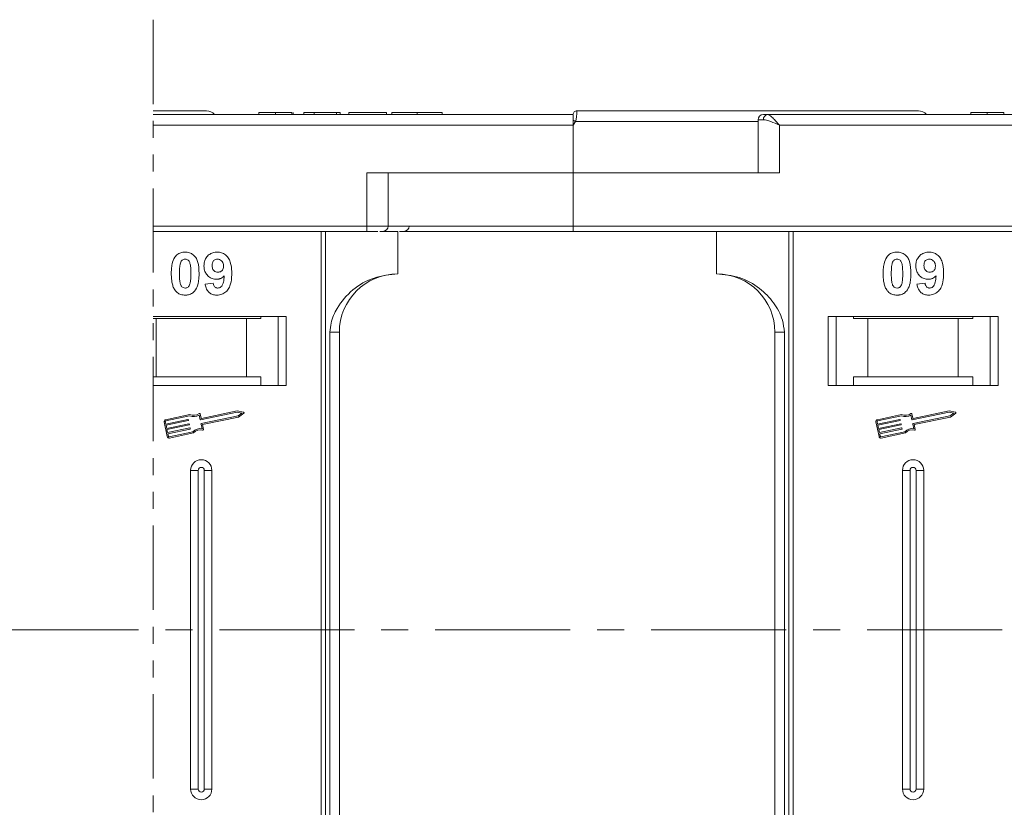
# Model space of a CAD drawing. Header units: millimetres. Extents: x 2098 to 3561, y 550 to 1583.
# Tile 26 of 84: x 3041 to 3133, y 830 to 904. Entities that reach past the tile are written whole.
import ezdxf

# ---------------------------------------------------------------- set-up
doc = ezdxf.new("R2010")
doc.units = ezdxf.units.MM
doc.linetypes.add('CENTERX2', pattern=[20.32, 12.7, -2.54, 2.54, -2.54])
doc.linetypes.add('PHANTOM2', pattern=[31.75, 15.875, -3.175, 3.175, -3.175, 3.175, -3.175])

msp = doc.modelspace()

# ---------------------------------------------------------------- linework, layer by layer
at = {"color": 3, "linetype": 'PHANTOM2', "lineweight": 9, "ltscale": 0.5}
msp.add_line((3053.38, 904.276), (3053.379, 787.289), dxfattribs=at)
at = {"color": 7, "linetype": 'Continuous', "lineweight": 15}
for p, q in [((3092.899, 895.35), (3053.38, 895.35)), ((3063.335, 895.55), (3063.335, 895.35)), ((3064.88, 895.35), (3064.88, 895.55)), ((3066.431, 895.35), (3066.431, 895.55)), ((3066.54, 895.35), (3066.54, 895.55)), ((3067.566, 895.35), (3067.566, 895.55)), ((3067.566, 895.55), (3068.528, 895.55)), ((3068.528, 895.55), (3068.528, 895.35)), ((3068.528, 895.55), (3070.643, 895.55)), ((3070.643, 895.55), (3070.643, 895.35)), ((3070.643, 895.55), (3070.963, 895.55)), ((3070.963, 895.55), (3070.963, 895.35)), ((3071.797, 895.35), (3071.797, 895.55)), ((3071.797, 895.55), (3075.322, 895.55)), ((3075.322, 895.55), (3075.322, 895.35)), ((3075.835, 895.55), (3075.835, 895.35)), ((3078.214, 895.35), (3078.214, 895.55)), ((3080.579, 895.35), (3080.579, 895.55)), ((3092.899, 895.348), (3092.899, 895.35)), ((3093.249, 895.7), (3093.249, 895.7)), ((3159.899, 895.35), (3111.193, 895.35)), ((3130.335, 895.55), (3130.335, 895.35)), ((3131.88, 895.35), (3131.88, 895.55)), ((3133.431, 895.35), (3133.431, 895.55)), ((3053.38, 894.35), (3092.899, 894.35)), ((3093.133, 894.7), (3092.899, 894.35)), ((3092.899, 894.35), (3092.899, 889.85)), ((3110.311, 894.7), (3093.133, 894.7)), ((3110.311, 894.85), (3110.311, 889.85)), ((3110.82, 894.85), (3110.311, 894.85)), ((3112.311, 894.35), (3159.899, 894.35)), ((3112.311, 889.85), (3112.311, 894.35)), ((3073.488, 889.85), (3073.488, 884.85)), ((3092.899, 889.85), (3073.488, 889.85)), ((3075.488, 884.85), (3075.488, 889.85)), ((3092.899, 884.85), (3092.899, 889.85)), ((3092.899, 889.85), (3112.311, 889.85)), ((3073.488, 884.85), (3053.38, 884.85)), ((3053.38, 884.35), (3073.488, 884.35)), ((3069.187, 884.35), (3069.187, 846.85)), ((3069.607, 846.85), (3069.607, 884.35)), ((3073.488, 884.85), (3073.488, 884.35)), ((3075.488, 884.85), (3073.488, 884.85)), ((3074.694, 884.35), (3076.399, 884.35)), ((3092.899, 884.85), (3075.488, 884.85)), ((3076.399, 880.35), (3076.399, 884.35)), ((3140.488, 884.85), (3092.899, 884.85)), ((3092.899, 884.85), (3092.899, 884.35)), ((3092.899, 884.35), (3140.488, 884.35)), ((3106.399, 884.35), (3106.399, 880.35)), ((3113.192, 884.35), (3113.192, 846.85)), ((3113.611, 846.85), (3113.611, 884.35)), ((3058.258, 879.394), (3059.028, 879.479)), ((3125.258, 879.394), (3126.028, 879.479)), ((3065.899, 876.35), (3053.38, 876.35)), ((3053.38, 876.15), (3053.649, 876.15)), ((3053.649, 876.15), (3053.649, 870.65)), ((3062.149, 876.15), (3053.649, 876.15)), ((3062.149, 870.65), (3062.149, 876.15)), ((3062.149, 876.15), (3063.513, 876.15)), ((3063.513, 876.35), (3063.513, 876.15)), ((3065.149, 876.35), (3065.149, 869.85)), ((3065.899, 869.85), (3065.899, 876.35)), ((3132.899, 876.35), (3116.899, 876.35)), ((3116.899, 876.35), (3116.899, 869.85)), ((3117.649, 869.85), (3117.649, 876.35)), ((3119.286, 876.15), (3119.286, 876.35)), ((3119.286, 876.15), (3120.649, 876.15)), ((3120.649, 876.15), (3120.649, 870.65)), ((3129.149, 876.15), (3120.649, 876.15)), ((3129.149, 870.65), (3129.149, 876.15)), ((3129.149, 876.15), (3130.513, 876.15)), ((3130.513, 876.35), (3130.513, 876.15)), ((3132.149, 876.35), (3132.149, 869.85)), ((3132.899, 869.85), (3132.899, 876.35)), ((3070.014, 874.85), (3070.014, 846.85)), ((3070.899, 874.85), (3070.014, 874.85)), ((3070.899, 846.85), (3070.899, 874.85)), ((3111.899, 874.85), (3112.785, 874.85)), ((3111.899, 874.85), (3111.899, 846.85)), ((3112.785, 846.85), (3112.785, 874.85)), ((3053.649, 870.65), (3053.38, 870.65)), ((3062.149, 870.65), (3053.649, 870.65)), ((3063.513, 870.65), (3062.149, 870.65)), ((3063.513, 869.85), (3063.513, 870.65)), ((3120.649, 870.65), (3119.286, 870.65)), ((3119.286, 870.65), (3119.286, 869.85)), ((3129.149, 870.65), (3120.649, 870.65)), ((3130.513, 870.65), (3129.149, 870.65)), ((3130.513, 869.85), (3130.513, 870.65)), ((3053.38, 869.85), (3065.899, 869.85)), ((3116.899, 869.85), (3132.899, 869.85)), ((3061.287, 867.447), (3057.917, 866.736)), ((3061.888, 867.33), (3061.287, 867.447)), ((3128.287, 867.447), (3124.917, 866.736)), ((3128.888, 867.33), (3128.287, 867.447)), ((3056.817, 867.103), (3054.539, 866.622)), ((3056.806, 866.981), (3054.563, 866.507)), ((3054.566, 866.208), (3056.649, 866.648)), ((3056.673, 866.533), (3054.591, 866.093)), ((3056.684, 866.625), (3056.696, 866.567)), ((3057.792, 866.619), (3057.698, 867.063)), ((3057.882, 866.758), (3057.795, 867.174)), ((3061.288, 867.328), (3057.827, 866.596)), ((3057.899, 866.252), (3061.361, 866.983)), ((3058.01, 866.155), (3061.408, 866.873)), ((3061.73, 867.241), (3061.288, 867.328)), ((3061.361, 866.983), (3061.73, 867.241)), ((3061.408, 866.873), (3061.91, 867.224)), ((3123.817, 867.103), (3121.539, 866.622)), ((3123.806, 866.981), (3121.563, 866.507)), ((3121.566, 866.208), (3123.649, 866.648)), ((3123.673, 866.533), (3121.591, 866.093)), ((3123.684, 866.625), (3123.696, 866.567)), ((3124.792, 866.619), (3124.698, 867.063)), ((3124.882, 866.758), (3124.795, 867.174)), ((3128.288, 867.328), (3124.827, 866.596)), ((3124.899, 866.252), (3128.361, 866.983)), ((3125.01, 866.155), (3128.408, 866.873)), ((3128.73, 867.241), (3128.288, 867.328)), ((3128.361, 866.983), (3128.73, 867.241)), ((3128.408, 866.873), (3128.91, 867.224)), ((3054.403, 866.413), (3054.694, 865.034)), ((3054.518, 866.437), (3054.566, 866.208)), ((3054.591, 866.093), (3054.651, 865.805)), ((3054.651, 865.805), (3056.734, 866.245)), ((3056.758, 866.131), (3054.676, 865.691)), ((3054.676, 865.691), (3054.736, 865.403)), ((3054.736, 865.403), (3056.819, 865.843)), ((3056.843, 865.728), (3054.761, 865.288)), ((3056.769, 866.223), (3056.781, 866.165)), ((3056.854, 865.821), (3056.866, 865.763)), ((3057.971, 865.773), (3057.877, 866.217)), ((3058.104, 865.71), (3058.01, 866.155)), ((3121.403, 866.413), (3121.694, 865.034)), ((3121.518, 866.437), (3121.566, 866.208)), ((3121.591, 866.093), (3121.651, 865.805)), ((3121.651, 865.805), (3123.734, 866.245)), ((3123.758, 866.131), (3121.676, 865.691)), ((3121.676, 865.691), (3121.736, 865.403)), ((3121.736, 865.403), (3123.819, 865.843)), ((3123.843, 865.728), (3121.761, 865.288)), ((3123.769, 866.223), (3123.781, 866.165)), ((3123.854, 865.821), (3123.866, 865.763)), ((3124.971, 865.773), (3124.877, 866.217)), ((3125.104, 865.71), (3125.01, 866.155)), ((3054.761, 865.288), (3054.809, 865.059)), ((3054.879, 865.013), (3057.121, 865.487)), ((3054.903, 864.898), (3057.181, 865.38)), ((3121.761, 865.288), (3121.809, 865.059)), ((3121.879, 865.013), (3124.121, 865.487)), ((3121.903, 864.898), (3124.181, 865.38)), ((3056.899, 861.85), (3056.899, 846.85)), ((3056.899, 861.85), (3057.614, 861.85)), ((3057.614, 861.85), (3057.614, 846.85)), ((3058.184, 846.85), (3058.184, 861.85)), ((3058.899, 861.85), (3058.184, 861.85)), ((3058.899, 846.85), (3058.899, 861.85)), ((3123.899, 861.85), (3123.899, 846.85)), ((3123.899, 861.85), (3124.614, 861.85)), ((3124.614, 861.85), (3124.614, 846.85)), ((3125.184, 846.85), (3125.184, 861.85)), ((3125.899, 861.85), (3125.184, 861.85)), ((3125.899, 846.85), (3125.899, 861.85)), ((3056.899, 846.85), (3056.899, 831.85)), ((3057.614, 846.85), (3057.614, 831.85)), ((3058.184, 831.85), (3058.184, 846.85)), ((3058.899, 831.85), (3058.899, 846.85)), ((3069.187, 846.85), (3069.187, 809.35)), ((3069.607, 809.35), (3069.607, 846.85)), ((3070.014, 846.85), (3070.014, 818.85)), ((3070.899, 818.85), (3070.899, 846.85)), ((3111.899, 846.85), (3111.899, 818.85)), ((3112.785, 818.85), (3112.785, 846.85)), ((3113.192, 846.85), (3113.192, 809.35)), ((3113.611, 809.35), (3113.611, 846.85)), ((3123.899, 846.85), (3123.899, 831.85)), ((3124.614, 846.85), (3124.614, 831.85)), ((3125.184, 831.85), (3125.184, 846.85)), ((3125.899, 831.85), (3125.899, 846.85)), ((3057.614, 831.85), (3056.899, 831.85)), ((3058.899, 831.85), (3058.184, 831.85)), ((3124.614, 831.85), (3123.899, 831.85)), ((3125.899, 831.85), (3125.184, 831.85))]:
    msp.add_line(p, q, dxfattribs=at)
at = {"color": 1, "linetype": 'CENTERX2', "lineweight": 13}
msp.add_line((3397.429, 846.85), (2559.346, 846.85), dxfattribs=at)
at = {"color": 7, "linetype": 'Continuous', "lineweight": 15}
for centre, radius, start, end in [((3058.399, 894.7), 1, 41.2946, 90), ((3093.249, 895.35), 0.35, 89.99809, 179.99959), ((3110.811, 894.85), 0.5, 90, 180), ((3111.268, 894.906), 0.451, 99.5202, 187.08135), ((3125.399, 894.7), 1, 41.2946, 90), ((3057.355, 827.773), 75.89, 61.87179, 62.07191), ((3074.988, 884.85), 0.5, 270, 0), ((3076.971, 884.85), 0.5, 270, 0), ((3076.399, 874.85), 5.5, 90, 180), ((3106.399, 874.85), 5.5, 0, 90), ((3054.575, 866.45), 0.176, 101.9297, 191.9297), ((3056.655, 866.619), 0.0294, 11.9297, 101.9297), ((3056.667, 866.561), 0.0294, 281.9297, 11.9297), ((3057.171, 867.901), 0.99, 248.37041, 302.16635), ((3057.171, 867.901), 0.873, 246.11204, 307.44471), ((3057.737, 867.162), 0.0587, 11.9297, 127.44471), ((3057.82, 866.625), 0.0294, 191.9297, 281.9297), ((3057.911, 866.764), 0.0294, 191.9297, 281.9297), ((3061.877, 867.272), 0.0587, 304.95116, 78.90824), ((3121.575, 866.45), 0.176, 101.9297, 191.9297), ((3123.655, 866.619), 0.0294, 11.9297, 101.9297), ((3123.667, 866.561), 0.0294, 281.9297, 11.9297), ((3124.171, 867.901), 0.99, 248.37041, 302.16635), ((3124.171, 867.901), 0.873, 246.11204, 307.44471), ((3124.737, 867.162), 0.0587, 11.9297, 127.44471), ((3124.82, 866.625), 0.0294, 191.9297, 281.9297), ((3124.911, 866.764), 0.0294, 191.9297, 281.9297), ((3128.877, 867.272), 0.0587, 304.95116, 78.90824), ((3054.575, 866.45), 0.0587, 101.9297, 191.9297), ((3056.74, 866.217), 0.0294, 11.9297, 101.9297), ((3056.752, 866.159), 0.0294, 281.9297, 11.9297), ((3056.825, 865.815), 0.0294, 11.9297, 101.9297), ((3056.837, 865.757), 0.0294, 281.9297, 11.9297), ((3057.827, 864.793), 0.99, 81.69305, 135.48899), ((3057.827, 864.793), 0.873, 76.41469, 137.74736), ((3057.905, 866.223), 0.0294, 101.9297, 191.9297), ((3058.046, 865.698), 0.0587, 256.41469, 11.9297), ((3121.575, 866.45), 0.0587, 101.9297, 191.9297), ((3123.74, 866.217), 0.0294, 11.9297, 101.9297), ((3123.752, 866.159), 0.0294, 281.9297, 11.9297), ((3123.825, 865.815), 0.0294, 11.9297, 101.9297), ((3123.837, 865.757), 0.0294, 281.9297, 11.9297), ((3124.827, 864.793), 0.99, 81.69305, 135.48899), ((3124.827, 864.793), 0.873, 76.41469, 137.74736), ((3124.905, 866.223), 0.0294, 101.9297, 191.9297), ((3125.046, 865.698), 0.0587, 256.41469, 11.9297), ((3054.867, 865.071), 0.176, 191.9297, 281.9297), ((3054.867, 865.071), 0.0587, 191.9297, 281.9297), ((3121.867, 865.071), 0.176, 191.9297, 281.9297), ((3121.867, 865.071), 0.0587, 191.9297, 281.9297), ((3057.899, 861.85), 1, 0, 180), ((3124.899, 861.85), 1, 0, 180), ((3057.899, 861.85), 0.285, 0, 180), ((3124.899, 861.85), 0.285, 0, 180), ((3057.899, 831.85), 1, 180, 0), ((3057.899, 831.85), 0.285, 180, 0), ((3124.899, 831.85), 1, 180, 0), ((3124.899, 831.85), 0.285, 180, 0)]:
    msp.add_arc(centre, radius, start, end, dxfattribs=at)
for points, knots in [([(3058.399, 895.7), (3058.353, 895.7), (3058.26, 895.7), (3057.489, 895.7), (3056.323, 895.7), (3054.905, 895.7), (3053.891, 895.7), (3053.38, 895.7)], [0, 0, 0, 0, 0.0777263, 0.157824, 0.2401354, 0.3044544, 0.361052, 0.361052, 0.361052, 0.361052]), ([(3064.88, 895.55), (3064.746, 895.55), (3064.442, 895.55), (3063.99, 895.55), (3063.631, 895.55), (3063.377, 895.55), (3063.352, 895.55), (3063.335, 895.55)], [0, 0, 0, 0, 0.155292, 0.353145, 0.543243, 0.704067, 1, 1, 1, 1]), ([(3066.431, 895.55), (3066.377, 895.55), (3066.269, 895.55), (3065.965, 895.55), (3065.5, 895.55), (3065.114, 895.55), (3064.88, 895.55)], [0, 0, 0, 0, 0.20646, 0.413515, 0.645211, 1, 1, 1, 1]), ([(3078.214, 895.55), (3078.081, 895.55), (3077.677, 895.55), (3077.017, 895.55), (3076.395, 895.55), (3075.97, 895.55), (3075.845, 895.55), (3075.837, 895.55), (3075.835, 895.55)], [0, 0, 0, 0, 0.102171, 0.30922, 0.51365, 0.692275, 0.932413, 1, 1, 1, 1]), ([(3080.579, 895.55), (3080.575, 895.55), (3080.565, 895.55), (3080.423, 895.55), (3080.031, 895.55), (3079.458, 895.55), (3078.818, 895.55), (3078.397, 895.55), (3078.214, 895.55)], [0, 0, 0, 0, 0.101888, 0.307343, 0.492963, 0.678647, 0.860791, 1, 1, 1, 1]), ([(3092.899, 894.825), (3092.899, 894.917), (3092.899, 895.102), (3092.899, 895.264), (3092.899, 895.295), (3092.899, 895.304)], [0, 0, 0, 0, 0.412717, 0.825452, 1, 1, 1, 1]), ([(3093.249, 895.7), (3093.25, 895.693), (3093.25, 895.68), (3093.249, 895.577), (3093.247, 895.431), (3093.236, 895.248), (3093.216, 895.065), (3093.187, 894.878), (3093.15, 894.756), (3093.133, 894.7)], [0, 0, 0, 0, 0.171846, 0.312445, 0.499101, 0.629839, 0.757504, 0.889024, 1, 1, 1, 1]), ([(3125.399, 895.7), (3125.353, 895.7), (3125.26, 895.7), (3124.489, 895.7), (3123.323, 895.7), (3121.852, 895.7), (3120.204, 895.7), (3118.264, 895.7), (3115.307, 895.7), (3111.873, 895.7), (3108.096, 895.7), (3104.86, 895.7), (3101.217, 895.7), (3097.228, 895.7), (3094.562, 895.7), (3093.249, 895.7)], [0, 0, 0, 0, 0.077726, 0.157824, 0.240135, 0.304454, 0.368763, 0.43443, 0.500087, 0.631237, 0.695556, 0.759865, 0.842185, 0.922281, 1, 1, 1, 1]), ([(3111.193, 895.35), (3111.261, 895.334), (3111.405, 895.298), (3111.684, 895.048), (3111.993, 894.718), (3112.205, 894.473), (3112.311, 894.35)], [0, 0, 0, 0, 0.234359, 0.498216, 0.748481, 1, 1, 1, 1]), ([(3131.88, 895.55), (3131.746, 895.55), (3131.442, 895.55), (3130.99, 895.55), (3130.631, 895.55), (3130.377, 895.55), (3130.352, 895.55), (3130.335, 895.55)], [0, 0, 0, 0, 0.155292, 0.353145, 0.543243, 0.704067, 1, 1, 1, 1]), ([(3133.431, 895.55), (3133.377, 895.55), (3133.269, 895.55), (3132.965, 895.55), (3132.5, 895.55), (3132.114, 895.55), (3131.88, 895.55)], [0, 0, 0, 0, 0.20646, 0.413515, 0.645211, 1, 1, 1, 1]), ([(3112.311, 894.35), (3112.041, 894.467), (3111.623, 894.647), (3111.125, 894.819), (3110.915, 894.841), (3110.82, 894.85)], [0, 0, 0, 0, 0.4984129, 0.772928, 1, 1, 1, 1]), ([(3073.488, 884.35), (3073.631, 884.35), (3073.924, 884.35), (3074.286, 884.35), (3074.456, 884.35), (3074.519, 884.35)], [0, 0, 0, 0, 0.374816, 0.766497, 1, 1, 1, 1]), ([(3076.574, 884.35), (3076.953, 884.35), (3078.285, 884.35), (3081.022, 884.35), (3084.747, 884.35), (3088.834, 884.35), (3091.558, 884.35), (3092.899, 884.35)], [0, 0, 0, 0, 0.077564, 0.272589, 0.52202, 0.764659, 1, 1, 1, 1]), ([(3055.475, 881.995), (3055.519, 882.046), (3055.609, 882.147), (3055.778, 882.263), (3055.967, 882.346), (3056.136, 882.384), (3056.277, 882.399), (3056.35, 882.401), (3056.387, 882.402)], [0, 0, 0, 0, 0.193776, 0.3936, 0.587864, 0.788908, 0.894169, 1, 1, 1, 1]), ([(3056.387, 882.402), (3056.522, 882.391), (3056.794, 882.371), (3057.146, 882.173), (3057.417, 881.879), (3057.669, 881.279), (3057.684, 880.756), (3057.694, 880.37)], [0, 0, 0, 0, 0.147566, 0.296688, 0.431278, 0.580404, 1, 1, 1, 1]), ([(3058.156, 881.097), (3058.163, 881.232), (3058.179, 881.502), (3058.346, 881.881), (3058.626, 882.177), (3058.997, 882.372), (3059.271, 882.391), (3059.414, 882.402)], [0, 0, 0, 0, 0.197927, 0.397728, 0.597413, 0.790584, 1, 1, 1, 1]), ([(3059.414, 882.402), (3059.549, 882.391), (3059.821, 882.37), (3060.181, 882.167), (3060.473, 881.862), (3060.712, 881.327), (3060.767, 880.818), (3060.771, 880.463), (3060.771, 880.404)], [0, 0, 0, 0, 0.148288, 0.297745, 0.443713, 0.607791, 0.934708, 1, 1, 1, 1]), ([(3122.475, 881.995), (3122.519, 882.046), (3122.609, 882.147), (3122.778, 882.263), (3122.967, 882.346), (3123.136, 882.384), (3123.277, 882.399), (3123.35, 882.401), (3123.387, 882.402)], [0, 0, 0, 0, 0.193776, 0.3936, 0.587864, 0.788908, 0.894169, 1, 1, 1, 1]), ([(3123.387, 882.402), (3123.522, 882.391), (3123.794, 882.371), (3124.146, 882.173), (3124.417, 881.879), (3124.669, 881.279), (3124.684, 880.756), (3124.694, 880.37)], [0, 0, 0, 0, 0.147566, 0.296688, 0.431278, 0.580404, 1, 1, 1, 1]), ([(3125.156, 881.097), (3125.163, 881.232), (3125.179, 881.502), (3125.346, 881.881), (3125.626, 882.177), (3125.997, 882.372), (3126.271, 882.391), (3126.414, 882.402)], [0, 0, 0, 0, 0.197927, 0.397728, 0.597413, 0.790584, 1, 1, 1, 1]), ([(3126.414, 882.402), (3126.549, 882.391), (3126.821, 882.37), (3127.181, 882.167), (3127.473, 881.862), (3127.712, 881.327), (3127.767, 880.818), (3127.771, 880.463), (3127.771, 880.404)], [0, 0, 0, 0, 0.148288, 0.297745, 0.443713, 0.607791, 0.934708, 1, 1, 1, 1]), ([(3055.079, 880.378), (3055.081, 880.511), (3055.086, 880.814), (3055.158, 881.344), (3055.299, 881.766), (3055.457, 881.973), (3055.475, 881.995)], [0, 0, 0, 0, 0.236731, 0.537555, 0.949668, 1, 1, 1, 1]), ([(3055.848, 880.378), (3055.849, 880.444), (3055.85, 880.578), (3055.855, 880.758), (3055.865, 880.919), (3055.88, 881.061), (3055.898, 881.203), (3055.922, 881.296), (3055.934, 881.342)], [0, 0, 0, 0, 0.205942, 0.411959, 0.558149, 0.704502, 0.851801, 1, 1, 1, 1]), ([(3055.934, 881.342), (3055.957, 881.412), (3055.995, 881.524), (3056.104, 881.649), (3056.227, 881.716), (3056.326, 881.732), (3056.38, 881.735), (3056.387, 881.735)], [0, 0, 0, 0, 0.3348035, 0.5425606, 0.750382, 0.9707212, 1, 1, 1, 1]), ([(3056.387, 881.735), (3056.443, 881.729), (3056.546, 881.72), (3056.677, 881.643), (3056.79, 881.495), (3056.886, 881.221), (3056.92, 880.829), (3056.923, 880.529), (3056.925, 880.378)], [0, 0, 0, 0, 0.1046136, 0.1888141, 0.2735119, 0.444127, 0.7194809, 1, 1, 1, 1]), ([(3058.925, 881.136), (3058.929, 881.223), (3058.936, 881.361), (3059.01, 881.54), (3059.119, 881.648), (3059.262, 881.722), (3059.369, 881.73), (3059.429, 881.735)], [0, 0, 0, 0, 0.2913202, 0.4655393, 0.6416315, 0.798664, 1, 1, 1, 1]), ([(3059.429, 881.735), (3059.497, 881.728), (3059.634, 881.714), (3059.808, 881.597), (3059.936, 881.439), (3059.994, 881.256), (3059.999, 881.135), (3060.002, 881.08)], [0, 0, 0, 0, 0.207955, 0.420406, 0.62732, 0.827707, 1, 1, 1, 1]), ([(3122.079, 880.378), (3122.081, 880.511), (3122.086, 880.814), (3122.158, 881.344), (3122.299, 881.766), (3122.457, 881.973), (3122.475, 881.995)], [0, 0, 0, 0, 0.236731, 0.537555, 0.949668, 1, 1, 1, 1]), ([(3122.848, 880.378), (3122.849, 880.444), (3122.85, 880.578), (3122.855, 880.758), (3122.865, 880.919), (3122.88, 881.061), (3122.898, 881.203), (3122.922, 881.296), (3122.934, 881.342)], [0, 0, 0, 0, 0.205942, 0.411959, 0.558149, 0.704502, 0.851801, 1, 1, 1, 1]), ([(3122.934, 881.342), (3122.957, 881.412), (3122.995, 881.524), (3123.104, 881.649), (3123.227, 881.716), (3123.326, 881.732), (3123.38, 881.735), (3123.387, 881.735)], [0, 0, 0, 0, 0.3348035, 0.5425606, 0.750382, 0.9707212, 1, 1, 1, 1]), ([(3123.387, 881.735), (3123.443, 881.729), (3123.546, 881.72), (3123.677, 881.643), (3123.79, 881.495), (3123.886, 881.221), (3123.92, 880.829), (3123.923, 880.529), (3123.925, 880.378)], [0, 0, 0, 0, 0.1046136, 0.1888141, 0.2735119, 0.444127, 0.7194809, 1, 1, 1, 1]), ([(3125.925, 881.136), (3125.929, 881.223), (3125.936, 881.361), (3126.01, 881.54), (3126.119, 881.648), (3126.262, 881.722), (3126.369, 881.73), (3126.429, 881.735)], [0, 0, 0, 0, 0.2913202, 0.4655393, 0.6416315, 0.798664, 1, 1, 1, 1]), ([(3126.429, 881.735), (3126.497, 881.728), (3126.634, 881.714), (3126.808, 881.597), (3126.936, 881.439), (3126.994, 881.256), (3126.999, 881.135), (3127.002, 881.08)], [0, 0, 0, 0, 0.207955, 0.420406, 0.62732, 0.827707, 1, 1, 1, 1]), ([(3059.338, 879.838), (3059.202, 879.85), (3058.93, 879.875), (3058.579, 880.091), (3058.312, 880.397), (3058.173, 880.751), (3058.161, 880.993), (3058.156, 881.097)], [0, 0, 0, 0, 0.2101886, 0.4217733, 0.6236035, 0.8370344, 1, 1, 1, 1]), ([(3059.467, 880.504), (3059.4, 880.51), (3059.274, 880.521), (3059.111, 880.615), (3058.999, 880.746), (3058.934, 880.927), (3058.928, 881.058), (3058.925, 881.136)], [0, 0, 0, 0, 0.213937, 0.398075, 0.583091, 0.751666, 1, 1, 1, 1]), ([(3060.002, 881.08), (3059.997, 881), (3059.99, 880.867), (3059.903, 880.698), (3059.783, 880.589), (3059.633, 880.515), (3059.523, 880.508), (3059.467, 880.504)], [0, 0, 0, 0, 0.267394, 0.447214, 0.627122, 0.813065, 1, 1, 1, 1]), ([(3126.338, 879.838), (3126.202, 879.85), (3125.93, 879.875), (3125.579, 880.091), (3125.312, 880.397), (3125.173, 880.751), (3125.161, 880.993), (3125.156, 881.097)], [0, 0, 0, 0, 0.2101886, 0.4217733, 0.6236035, 0.8370344, 1, 1, 1, 1]), ([(3126.467, 880.504), (3126.4, 880.51), (3126.274, 880.521), (3126.111, 880.615), (3125.999, 880.746), (3125.934, 880.927), (3125.928, 881.058), (3125.925, 881.136)], [0, 0, 0, 0, 0.213937, 0.398075, 0.583091, 0.751666, 1, 1, 1, 1]), ([(3127.002, 881.08), (3126.997, 881), (3126.99, 880.867), (3126.903, 880.698), (3126.783, 880.589), (3126.633, 880.515), (3126.523, 880.508), (3126.467, 880.504)], [0, 0, 0, 0, 0.267394, 0.447214, 0.627122, 0.813065, 1, 1, 1, 1]), ([(3055.471, 878.761), (3055.432, 878.816), (3055.353, 878.925), (3055.245, 879.162), (3055.154, 879.47), (3055.105, 879.807), (3055.082, 880.111), (3055.08, 880.289), (3055.079, 880.378)], [0, 0, 0, 0, 0.1184406, 0.2393457, 0.4595932, 0.6849248, 0.8422399, 1, 1, 1, 1]), ([(3056.387, 879.017), (3056.318, 879.025), (3056.208, 879.038), (3056.08, 879.126), (3055.975, 879.279), (3055.883, 879.554), (3055.854, 879.944), (3055.85, 880.232), (3055.848, 880.378)], [0, 0, 0, 0, 0.12537, 0.20229, 0.279179, 0.464758, 0.730582, 1, 1, 1, 1]), ([(3056.925, 880.378), (3056.925, 880.311), (3056.924, 880.178), (3056.918, 879.997), (3056.908, 879.835), (3056.894, 879.693), (3056.875, 879.55), (3056.851, 879.456), (3056.839, 879.41)], [0, 0, 0, 0, 0.20527, 0.410616, 0.55715, 0.703844, 0.851471, 1, 1, 1, 1]), ([(3057.694, 880.37), (3057.692, 880.236), (3057.687, 879.933), (3057.616, 879.414), (3057.478, 878.994), (3057.321, 878.787), (3057.298, 878.757)], [0, 0, 0, 0, 0.237281, 0.538591, 0.932677, 1, 1, 1, 1]), ([(3060.06, 880.172), (3060.014, 880.124), (3059.92, 880.025), (3059.773, 879.936), (3059.647, 879.884), (3059.548, 879.857), (3059.444, 879.841), (3059.373, 879.839), (3059.338, 879.838)], [0, 0, 0, 0, 0.2434912, 0.4962659, 0.6182099, 0.7417038, 0.8701584, 1, 1, 1, 1]), ([(3060.771, 880.404), (3060.768, 880.271), (3060.76, 879.869), (3060.669, 879.314), (3060.391, 878.805), (3060.044, 878.503), (3059.674, 878.365), (3059.441, 878.354), (3059.356, 878.35)], [0, 0, 0, 0, 0.142337, 0.429127, 0.589943, 0.751205, 0.909895, 1, 1, 1, 1]), ([(3059.455, 879.017), (3059.509, 879.023), (3059.617, 879.033), (3059.769, 879.132), (3059.91, 879.302), (3060.019, 879.664), (3060.044, 879.965), (3060.06, 880.172)], [0, 0, 0, 0, 0.112015, 0.224355, 0.367768, 0.565827, 1, 1, 1, 1]), ([(3076.399, 880.35), (3075.639, 880.274), (3074.119, 880.121), (3072.097, 878.931), (3070.766, 877.381), (3070.105, 875.937), (3070.039, 875.144), (3070.014, 874.85)], [0, 0, 0, 0, 0.249096, 0.498243, 0.745205, 0.90541, 1, 1, 1, 1]), ([(3112.785, 874.85), (3112.741, 875.241), (3112.63, 876.24), (3111.806, 877.694), (3110.437, 879.107), (3108.571, 880.143), (3107.121, 880.282), (3106.399, 880.35)], [0, 0, 0, 0, 0.1257134, 0.3212757, 0.5244662, 0.763484, 1, 1, 1, 1]), ([(3122.471, 878.761), (3122.432, 878.816), (3122.353, 878.925), (3122.245, 879.162), (3122.154, 879.47), (3122.105, 879.807), (3122.082, 880.111), (3122.08, 880.289), (3122.079, 880.378)], [0, 0, 0, 0, 0.1184406, 0.2393457, 0.4595932, 0.6849248, 0.8422399, 1, 1, 1, 1]), ([(3123.387, 879.017), (3123.318, 879.025), (3123.208, 879.038), (3123.08, 879.126), (3122.975, 879.279), (3122.883, 879.554), (3122.854, 879.944), (3122.85, 880.232), (3122.848, 880.378)], [0, 0, 0, 0, 0.12537, 0.20229, 0.279179, 0.464758, 0.730582, 1, 1, 1, 1]), ([(3123.925, 880.378), (3123.925, 880.311), (3123.924, 880.178), (3123.918, 879.997), (3123.908, 879.835), (3123.894, 879.693), (3123.875, 879.55), (3123.851, 879.456), (3123.839, 879.41)], [0, 0, 0, 0, 0.20527, 0.410616, 0.55715, 0.703844, 0.851471, 1, 1, 1, 1]), ([(3124.694, 880.37), (3124.692, 880.236), (3124.687, 879.933), (3124.616, 879.414), (3124.478, 878.994), (3124.321, 878.787), (3124.298, 878.757)], [0, 0, 0, 0, 0.237281, 0.538591, 0.932677, 1, 1, 1, 1]), ([(3127.06, 880.172), (3127.014, 880.124), (3126.92, 880.025), (3126.773, 879.936), (3126.647, 879.884), (3126.548, 879.857), (3126.444, 879.841), (3126.373, 879.839), (3126.338, 879.838)], [0, 0, 0, 0, 0.2434912, 0.4962659, 0.6182099, 0.7417038, 0.8701584, 1, 1, 1, 1]), ([(3127.771, 880.404), (3127.768, 880.271), (3127.76, 879.869), (3127.669, 879.314), (3127.391, 878.805), (3127.044, 878.503), (3126.674, 878.365), (3126.441, 878.354), (3126.356, 878.35)], [0, 0, 0, 0, 0.142337, 0.429127, 0.589943, 0.751205, 0.909895, 1, 1, 1, 1]), ([(3126.455, 879.017), (3126.509, 879.023), (3126.617, 879.033), (3126.769, 879.132), (3126.91, 879.302), (3127.019, 879.664), (3127.044, 879.965), (3127.06, 880.172)], [0, 0, 0, 0, 0.112015, 0.224355, 0.367768, 0.565827, 1, 1, 1, 1]), ([(3056.387, 878.35), (3056.32, 878.353), (3056.185, 878.357), (3055.987, 878.401), (3055.797, 878.479), (3055.652, 878.577), (3055.545, 878.675), (3055.496, 878.733), (3055.471, 878.761)], [0, 0, 0, 0, 0.192635, 0.388697, 0.582015, 0.783044, 0.890959, 1, 1, 1, 1]), ([(3056.839, 879.41), (3056.816, 879.341), (3056.778, 879.229), (3056.67, 879.104), (3056.549, 879.038), (3056.45, 879.02), (3056.395, 879.017), (3056.387, 879.017)], [0, 0, 0, 0, 0.333678, 0.540413, 0.747264, 0.961209, 1, 1, 1, 1]), ([(3057.298, 878.757), (3057.254, 878.706), (3057.164, 878.605), (3056.995, 878.489), (3056.806, 878.406), (3056.637, 878.368), (3056.496, 878.353), (3056.423, 878.351), (3056.387, 878.35)], [0, 0, 0, 0, 0.193769, 0.393564, 0.587886, 0.789131, 0.894283, 1, 1, 1, 1]), ([(3059.356, 878.35), (3059.22, 878.362), (3058.975, 878.382), (3058.661, 878.563), (3058.418, 878.844), (3058.304, 879.141), (3058.268, 879.34), (3058.258, 879.394)], [0, 0, 0, 0, 0.242788, 0.438865, 0.634801, 0.900936, 1, 1, 1, 1]), ([(3059.028, 879.479), (3059.041, 879.399), (3059.062, 879.276), (3059.152, 879.132), (3059.256, 879.054), (3059.363, 879.021), (3059.43, 879.018), (3059.455, 879.017)], [0, 0, 0, 0, 0.344714, 0.529059, 0.714209, 0.892196, 1, 1, 1, 1]), ([(3123.387, 878.35), (3123.32, 878.353), (3123.185, 878.357), (3122.987, 878.401), (3122.797, 878.479), (3122.652, 878.577), (3122.545, 878.675), (3122.496, 878.733), (3122.471, 878.761)], [0, 0, 0, 0, 0.192635, 0.388697, 0.582015, 0.783044, 0.890959, 1, 1, 1, 1]), ([(3123.839, 879.41), (3123.816, 879.341), (3123.778, 879.229), (3123.67, 879.104), (3123.549, 879.038), (3123.45, 879.02), (3123.395, 879.017), (3123.387, 879.017)], [0, 0, 0, 0, 0.333678, 0.540413, 0.747264, 0.961209, 1, 1, 1, 1]), ([(3124.298, 878.757), (3124.254, 878.706), (3124.164, 878.605), (3123.995, 878.489), (3123.806, 878.406), (3123.637, 878.368), (3123.496, 878.353), (3123.423, 878.351), (3123.387, 878.35)], [0, 0, 0, 0, 0.193769, 0.393564, 0.587886, 0.789131, 0.894283, 1, 1, 1, 1]), ([(3126.356, 878.35), (3126.22, 878.362), (3125.975, 878.382), (3125.661, 878.563), (3125.418, 878.844), (3125.304, 879.141), (3125.268, 879.34), (3125.258, 879.394)], [0, 0, 0, 0, 0.242788, 0.438865, 0.634801, 0.900936, 1, 1, 1, 1]), ([(3126.028, 879.479), (3126.041, 879.399), (3126.062, 879.276), (3126.152, 879.132), (3126.256, 879.054), (3126.363, 879.021), (3126.43, 879.018), (3126.455, 879.017)], [0, 0, 0, 0, 0.344714, 0.529059, 0.714209, 0.892196, 1, 1, 1, 1])]:
    msp.add_open_spline(points, degree=3, knots=knots, dxfattribs=at)
for points in [[(3110.811, 895.35), (3110.829, 895.35), (3110.864, 895.35), (3111.083, 895.35), (3111.193, 895.35)], [(3092.899, 894.35), (3092.899, 894.433), (3092.899, 894.599), (3092.899, 894.75), (3092.899, 894.825)]]:
    msp.add_open_spline(points, degree=3, dxfattribs=at)

doc.saveas('drawing.dxf')
